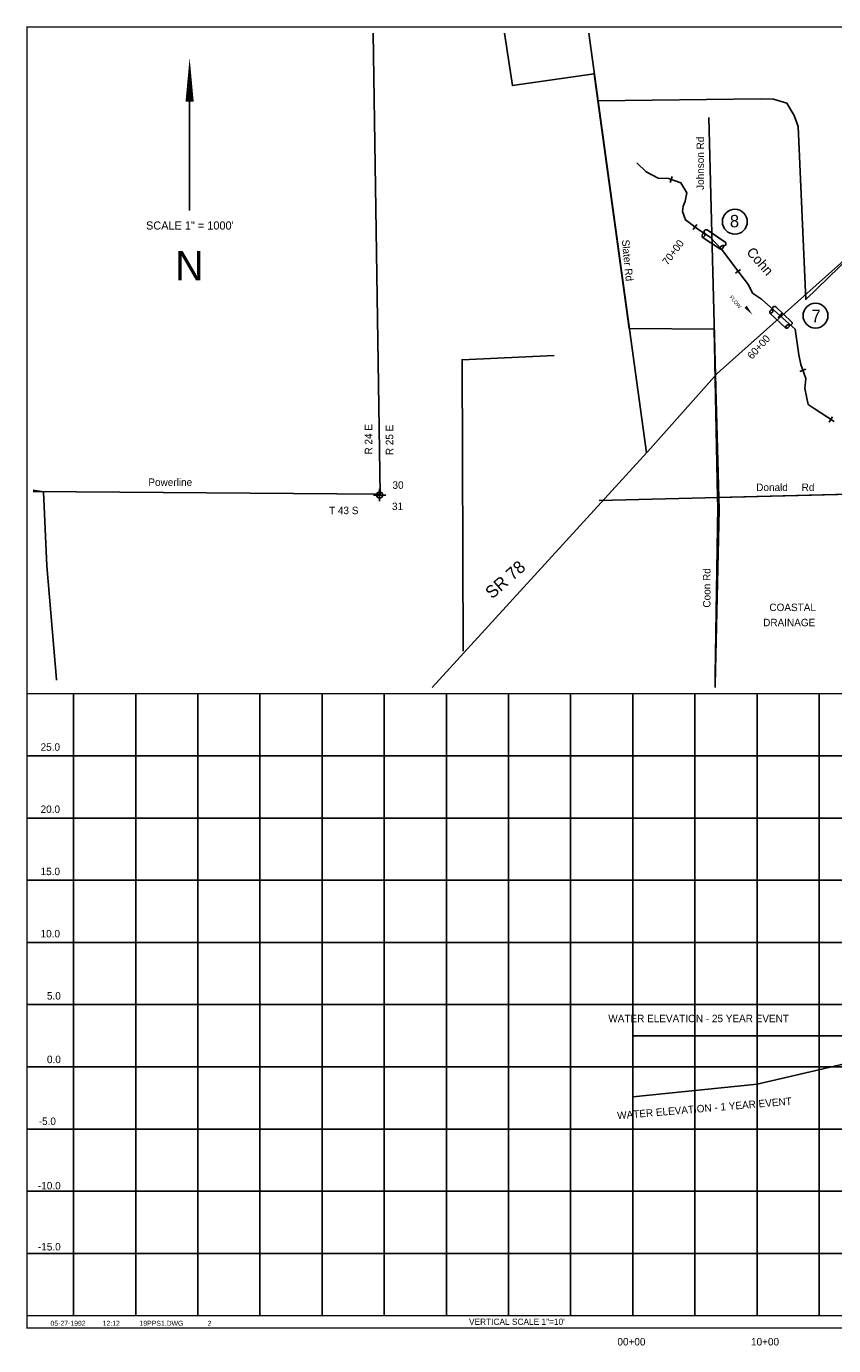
# Model space of a CAD drawing. Extents: x 216576 to 232586, y 852761 to 863486.
# Tile 1 of 2: x 216576 to 223072, y 852880 to 863486. Entities that reach past the tile are written whole.
import ezdxf
from ezdxf.enums import TextEntityAlignment as Align

# ---------------------------------------------------------------- set-up
doc = ezdxf.new("R2010")
doc.units = 0
doc.header["$LTSCALE"] = 800
doc.header["$PDMODE"] = 34
doc.header["$PDSIZE"] = 50
for name, pattern in [('DASHED', [0]), ('DIVIDE', [0]), ('STREAM', [0])]:
    doc.linetypes.add(name, pattern=pattern)
doc.layers.get('0').update_dxf_attribs({"linetype": 'CONTINUOUS'})
for name, color, linetype in [('BORDER', 1, 'CONTINUOUS'), ('EXISTING', 7, 'CONTINUOUS'), ('GRID', 2, 'CONTINUOUS'), ('MAJROADS', 9, 'CONTINUOUS'), ('MINROADS', 7, 'CONTINUOUS'), ('POWERLINES', 14, 'DIVIDE'), ('SEC', 2, 'CONTINUOUS'), ('STATIONS', 7, 'CONTINUOUS'), ('STRUCTTEXT', 7, 'CONTINUOUS'), ('STRUCTURES', 1, 'CONTINUOUS'), ('TEXT', 7, 'CONTINUOUS'), ('TRUNKS', 5, 'STREAM'), ('WATER', 4, 'CONTINUOUS'), ('WSHEDS', 3, 'CONTINUOUS')]:
    doc.layers.add(name, color=color, linetype=linetype)

# ---------------------------------------------------------------- blocks, each defined once
blk = doc.blocks.new('LOGON')
at = {"color": 0}
blk.add_attdef('DATE', text='', height=1, dxfattribs=at).set_placement((-1.87, 1.76), align=Align.RIGHT)
for tag, p in [('TIME', (1.56, 1.76)), ('DRAWING', (8.97, 1.76)), ('OPERATOR', (22.66, 1.76))]:
    blk.add_attdef(tag, p, '', height=1, dxfattribs=at)
blk = doc.blocks.new('RCP')
at = {"layer": 'STRUCTURES', "color": 0}
for points in [[(236, 88), (-264, 88)], [(-264, -112), (236, -112)]]:
    blk.add_lwpolyline(points, dxfattribs=at)
for centre, radius, start, end in [((-261, 41), 46.7, 94.2256, 249.28), ((232, 41), 46.7, 290.72, 85.7744), ((-228, -52), 70, 134.6378, 238.9484), ((-299, -61), 62.3, 304.3062, 69.28), ((271, -61), 62.3, 110.72, 235.6938), ((200, -52), 70, 301.0516, 45.3622)]:
    blk.add_arc(centre, radius, start, end, dxfattribs=at)
blk = doc.blocks.new('VERT')
at = {"layer": 'TEXT', "color": 0}
blk.add_text('VERTICAL SCALE 1"=10\'', height=50, rotation=90, dxfattribs=at).set_placement((-22, 3557))

msp = doc.modelspace()

# ---------------------------------------------------------------- linework, layer by layer
at = {"layer": 'BORDER', "color": 0, "const_width": 10}
msp.add_lwpolyline([(216581, 853021), (232581, 853021), (232581, 863481), (216581, 863481)], close=True, dxfattribs=at)
for points in [[(216581, 858121), (232581, 858121)], [(216581, 853121), (232581, 853121)]]:
    msp.add_lwpolyline(points, dxfattribs=at)
at = {"layer": 'EXISTING', "color": 0}
msp.add_lwpolyline([(223316, 855378), (223314, 855365), (223274, 855372), (222456, 855371), (221456, 855371), (222456, 855371), (223274, 855371), (223314, 855371), (223316, 855371)], dxfattribs=at)
at = {"layer": 'EXISTING', "color": 0, "linetype": 'DASHED'}
msp.add_lwpolyline([(221456, 854881), (222456, 854981), (223274, 855171)], dxfattribs=at)
at = {"layer": 'GRID', "color": 0}
for points in [[(216956, 853121), (216956, 858121)], [(217456, 853121), (217456, 858121)], [(217956, 853121), (217956, 858121)], [(218456, 853121), (218456, 858121)], [(218956, 853121), (218956, 858121)], [(219456, 853121), (219456, 858121)], [(219956, 853121), (219956, 858121)], [(220456, 853121), (220456, 858121)], [(220956, 853121), (220956, 858121)], [(221456, 853121), (221456, 858121)], [(221956, 853121), (221956, 858121)], [(222456, 853121), (222456, 858121)], [(222956, 853121), (222956, 858121)], [(216581, 857621), (232581, 857621)], [(216581, 857121), (232581, 857121)], [(216581, 856621), (232581, 856621)], [(216581, 856121), (232581, 856121)], [(216581, 855621), (232581, 855621)], [(216581, 855121), (232581, 855121)], [(216581, 855120), (232581, 855120)], [(216581, 854621), (232581, 854621)], [(216581, 854121), (232581, 854121)], [(216581, 853621), (232581, 853621)]]:
    msp.add_lwpolyline(points, dxfattribs=at)
at = {"layer": 'MAJROADS', "color": 0}
for points in [[(219841, 858171), (221598, 860093), (222134, 860696), (224821, 863092), (225141, 863431)], [(221101, 863431), (221565, 860056)], [(216631, 859756), (216713, 859744), (216742, 859149), (216819, 858235), (216819, 858229)]]:
    msp.add_lwpolyline(points, dxfattribs=at)
at = {"layer": 'MINROADS', "color": 0}
for points in [[(222067, 862753), (222125, 860581), (222150, 859598), (222119, 858194)], [(221185, 859673), (226200, 859800), (226334, 859844), (226386, 859909), (226415, 860035), (226374, 861803)], [(220092, 858462), (220082, 860806), (220824, 860841)]]:
    msp.add_lwpolyline(points, dxfattribs=at)
at = {"layer": 'POWERLINES', "color": 0}
msp.add_lwpolyline([(219368, 863431), (219424, 859724), (216631, 859747)], dxfattribs=at)
at = {"layer": 'SEC', "color": 0}
msp.add_point((219419, 859718), dxfattribs=at)
at = {"layer": 'STATIONS', "color": 0}
for p, q in [((221756, 862231), (221772, 862279)), ((221942, 861852), (221972, 861892)), ((222282, 861502), (222322, 861532)), ((222625, 861143), (222659, 861180)), ((222801, 860712), (222848, 860729)), ((223035, 860305), (223063, 860347))]:
    msp.add_line(p, q, dxfattribs=at)
at = {"layer": 'STRUCTTEXT', "color": 0}
for centre in [(222277, 861915), (222926, 861160)]:
    msp.add_circle(centre, 100, dxfattribs=at)
at = {"layer": 'TEXT', "color": 0}
msp.add_line((217889, 863086), (217889, 862006), dxfattribs=at)
msp.add_lwpolyline([(217890, 863234, 0, 65.7, 0), (217890, 862881, 65.7, 65.7, 0)], format="xyseb", dxfattribs=at)
at = {"layer": 'TRUNKS', "color": 0}
msp.add_lwpolyline([(223075, 860309), (222914, 860414), (222868, 860447), (222839, 860574), (222849, 860656), (222808, 860767), (222792, 860846), (222762, 861051), (222492, 861293), (222418, 861341), (222388, 861407), (222316, 861499), (222171, 861695), (222078, 861792), (221987, 861849), (221880, 861930), (221857, 861998), (221862, 862041), (221877, 862080), (221892, 862148), (221843, 862228), (221743, 862262), (221661, 862265), (221563, 862316), (221489, 862389)], dxfattribs=at)
msp.add_lwpolyline([(222419, 861167, 0, 25, 0), (222364, 861231, 0, 0, -0.087559), (222339, 861275, 0, 0, 0.245722), (222306, 861304, 0, 0, -0.309425), (222261, 861356, 0, 0, 0), (222241, 861382, 0, 0, 0)], format="xyseb", dxfattribs=at)
at = {"layer": 'WSHEDS', "color": 0}
for points in [[(220423, 863431), (220487, 863009), (221146, 863103), (221175, 862886), (222487, 862904), (222588, 862900), (222695, 862867), (222754, 862770), (222787, 862680), (222847, 861291), (223300, 861728)], [(221175, 862886), (221427, 861056), (222112, 861052), (222137, 859697)], [(223510, 859687), (223510, 859732), (222137, 859697), (222139, 859626), (222120, 858270), (222118, 858171)]]:
    msp.add_lwpolyline(points, dxfattribs=at)

# ---------------------------------------------------------------- block references
at = {"layer": 'STRUCTURES', "color": 0, "xscale": 0.34965, "yscale": 0.34965, "zscale": 0.34965}
for p, rotation in [((222114, 861772), 326.436130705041), ((222653, 861145), 316.7460616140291)]:
    msp.add_blockref('RCP', p, dxfattribs=dict(at, rotation=rotation))
at = {"layer": 'TEXT', "color": 0, "xscale": 40, "yscale": 40, "zscale": 40}
msp.add_blockref('LOGON', (217128, 852969), dxfattribs=at).add_auto_attribs({'DATE': '05-27-1992', 'TIME': '12:12', 'OPERATOR': '2', 'DRAWING': '19PPS1.DWG'})
at = {"layer": 'TEXT', "color": 0, "rotation": 270}
msp.add_blockref('VERT', (216581, 853025), dxfattribs=at)

# ---------------------------------------------------------------- texts
at = {"layer": 'EXISTING', "color": 0}
msp.add_text('WATER ELEVATION - 25 YEAR EVENT', height=60, dxfattribs=at).set_placement((221259, 855480))
msp.add_text('WATER ELEVATION - 1 YEAR EVENT', height=60, rotation=4.7869, dxfattribs=at).set_placement((221333, 854699))
at = {"layer": 'MAJROADS', "color": 0}
msp.add_text('Slater Rd', height=60, rotation=275.4694, dxfattribs=at).set_placement((221368, 861768))
at = {"layer": 'MINROADS', "color": 0}
for s, p in [('Johnson Rd', (222029, 862171)), ('Coon Rd', (222081, 858813))]:
    msp.add_text(s, height=60, rotation=90, dxfattribs=at).set_placement(p)
msp.add_text('Donald     Rd', height=60, dxfattribs=at).set_placement((222449, 859750))
at = {"layer": 'POWERLINES', "color": 0}
msp.add_text('Powerline', height=60, dxfattribs=at).set_placement((217558, 859791))
at = {"layer": 'STATIONS', "color": 0}
for s, rotation, p in [('70+00', 52.9149, (221804, 861651)), ('60+00', 48.0587, (222491, 860888))]:
    msp.add_text(s, height=60, rotation=rotation, dxfattribs=at).set_placement(p, align=Align.CENTER)
at = {"layer": 'STRUCTTEXT', "color": 0}
for s, p in [('8', (222237, 861870)), ('7', (222893, 861107))]:
    msp.add_text(s, height=100, dxfattribs=at).set_placement(p)
at = {"layer": 'TEXT', "color": 0}
for s, height, p in [('SCALE 1" = 1000\'', 65.73, (217892, 861852)), ('N', 235, (217888, 861444)), ('30', 60, (219567, 859768)), ('T 43 S', 60, (219130, 859564)), ('31', 60, (219563, 859597)), ('-10.0', 60, (216761, 854136)), ('-15.0', 60, (216761, 853645)), ('00+00', 60, (221445, 852881)), ('10+00', 60, (222520, 852881))]:
    msp.add_text(s, height=height, dxfattribs=at).set_placement(p, align=Align.CENTER)
for s, p in [('R 24 E', (219359, 860166)), ('R 25 E', (219528, 860161))]:
    msp.add_text(s, height=60, rotation=90, dxfattribs=at).set_placement(p, align=Align.CENTER)
msp.add_text('SR 78', height=100, rotation=41.6251, dxfattribs=at).set_placement((220324, 858878))
for s, p in [('COASTAL', (222555, 858785)), ('DRAINAGE', (222505, 858663)), ('25.0', (216691, 857662)), ('20.0', (216691, 857162)), ('15.0', (216691, 856662)), ('10.0', (216691, 856162)), ('5.0', (216742, 855662)), ('0.0', (216742, 855151)), ('-5.0', (216676, 854654))]:
    msp.add_text(s, height=60, dxfattribs=at).set_placement(p)
at = {"layer": 'TRUNKS', "color": 0}
msp.add_text('FLOW', height=30, rotation=310.1719, dxfattribs=at).set_placement((222271, 861261), align=Align.CENTER)
at = {"layer": 'WATER', "color": 0}
msp.add_text('Cohn', height=80, rotation=311, dxfattribs=at).set_placement((222366, 861667))

doc.saveas('drawing.dxf')
